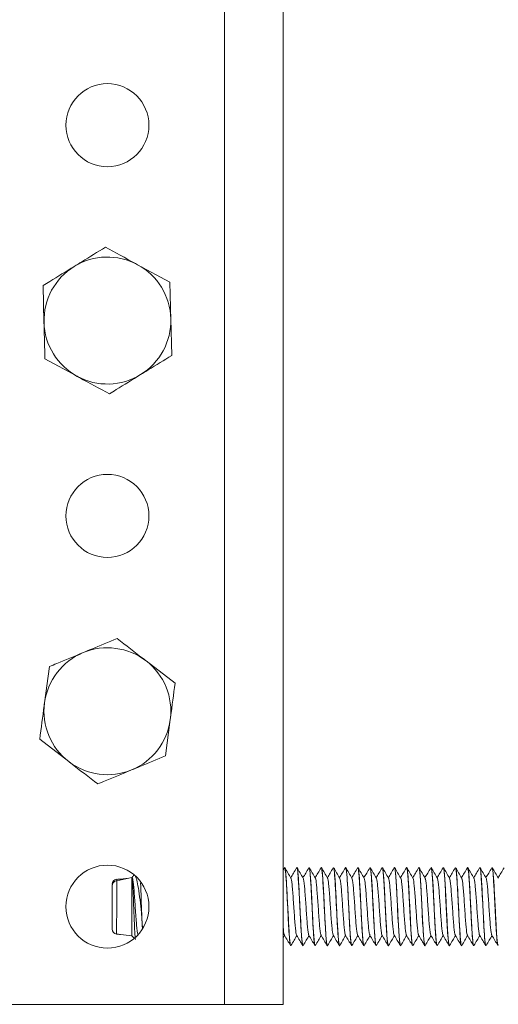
# Model space of a CAD drawing. Header units: millimetres. Extents: x -395 to 418, y -1783 to -26.
# Tile 23 of 35: x -71 to -22, y -872 to -771. Entities that reach past the tile are written whole.
import ezdxf

# ---------------------------------------------------------------- set-up
doc = ezdxf.new("R2010")
doc.units = ezdxf.units.MM

msp = doc.modelspace()

# ---------------------------------------------------------------- linework, layer by layer
at = {"color": 7, "linetype": 'Continuous', "lineweight": 0}
msp.add_line((-50.5, -151.66), (-50.5, -871.66), dxfattribs=at)
at = {"color": 7, "linetype": 'Continuous', "lineweight": 15}
for p, q in [((-44.5, -151.66), (-44.5, -871.66)), ((-56.11, -797.73), (-59.41, -795.94)), ((-69.1, -798.08), (-69, -801.84)), ((-55.9, -805.23), (-56, -801.48)), ((-68.9, -805.59), (-65.59, -807.37)), ((-55.56, -838.79), (-58.54, -836.5)), ((-68.45, -837.08), (-68.94, -840.8)), ((-56.55, -846.23), (-56.06, -842.51)), ((-69.44, -844.52), (-66.46, -846.81)), ((-44.36, -857.68), (-44.5, -857.91)), ((-44.33, -857.66), (-44.34, -857.66)), ((-43.08, -857.66), (-43.09, -857.66)), ((-41.83, -857.66), (-41.84, -857.66)), ((-40.58, -857.66), (-40.59, -857.66)), ((-39.33, -857.66), (-39.34, -857.66)), ((-38.08, -857.66), (-38.09, -857.66)), ((-36.83, -857.66), (-36.84, -857.66)), ((-35.58, -857.66), (-35.59, -857.66)), ((-34.33, -857.66), (-34.34, -857.66)), ((-33.08, -857.66), (-33.09, -857.66)), ((-31.83, -857.66), (-31.84, -857.66)), ((-30.58, -857.66), (-30.59, -857.66)), ((-29.33, -857.66), (-29.34, -857.66)), ((-28.08, -857.66), (-28.09, -857.66)), ((-26.83, -857.66), (-26.84, -857.66)), ((-25.58, -857.66), (-25.59, -857.66)), ((-24.33, -857.66), (-24.34, -857.66)), ((-23.08, -857.66), (-23.09, -857.66)), ((-60, -858.66), (-61.53, -859.01)), ((-60, -858.66), (-60, -864.66)), ((-59.9, -858.59), (-59.99, -858.76)), ((-59.76, -858.41), (-59.82, -858.47)), ((-61.55, -858.87), (-61.55, -858.87)), ((-59, -862.09), (-59, -862.28)), ((-60, -864.66), (-59.76, -864.9)), ((-44.5, -864.88), (-44.34, -864.6)), ((-43.72, -865.66), (-43.71, -865.66)), ((-42.47, -865.66), (-42.46, -865.66)), ((-41.22, -865.66), (-41.21, -865.66)), ((-39.97, -865.66), (-39.96, -865.66)), ((-38.72, -865.66), (-38.71, -865.66)), ((-37.47, -865.66), (-37.46, -865.66)), ((-36.22, -865.66), (-36.21, -865.66)), ((-34.97, -865.66), (-34.96, -865.66)), ((-33.72, -865.66), (-33.71, -865.66)), ((-32.47, -865.66), (-32.46, -865.66)), ((-31.22, -865.66), (-31.21, -865.66)), ((-29.97, -865.66), (-29.96, -865.66)), ((-28.72, -865.66), (-28.71, -865.66)), ((-27.47, -865.66), (-27.46, -865.66)), ((-26.22, -865.66), (-26.21, -865.66)), ((-24.97, -865.66), (-24.96, -865.66)), ((-23.72, -865.66), (-23.71, -865.66)), ((-22.47, -865.66), (-22.46, -865.66)), ((-79, -871.66), (-50.5, -871.66)), ((-50.5, -871.66), (-44.5, -871.66))]:
    msp.add_line(p, q, dxfattribs=at)
at = {"color": 7, "linetype": 'Continuous', "lineweight": 0, "flags": 128}
msp.add_lwpolyline([(-61.55, -858.87), (-61.54, -858.89), (-61.53, -859.01), (-61.53, -859.01), (-61.53, -859.01)], dxfattribs=at)
at = {"color": 7, "linetype": 'Continuous', "lineweight": 15}
for centre in [(-62.5, -781.66), (-62.5, -821.66), (-62.5, -861.66)]:
    msp.add_circle(centre, 4.25, dxfattribs=at)
for centre, radius, start, end in [((-62.5, -801.66), 6.5, 61.5712, 121.5712), ((-62.5, -801.66), 6.5, 121.5712, 181.5712), ((-62.5, -801.66), 6.5, 1.5712, 61.5712), ((-62.5, -801.66), 6.5, 181.5712, 241.5712), ((-62.5, -801.66), 6.5, 301.5712, 1.5712), ((-62.5, -801.66), 6.5, 241.5712, 301.5712), ((-62.5, -841.66), 6.5, 52.4483, 112.4483), ((-62.5, -841.66), 6.5, 112.4483, 172.4483), ((-62.5, -841.66), 6.5, 352.4483, 52.4483), ((-62.5, -841.66), 6.5, 172.4483, 232.4483), ((-62.5, -841.66), 6.5, 292.4483, 352.4483), ((-62.5, -841.66), 6.5, 232.4483, 292.4483), ((-61.5, -859.36), 0.5, 95.3727, 179.9953), ((-61.5, -863.97), 0.5, 179.9929, 262.6436)]:
    msp.add_arc(centre, radius, start, end, dxfattribs=at)
for points, knots in [([(-62.71, -794.15), (-63.51, -794.65), (-64.56, -795.29), (-65.64, -795.96), (-65.9, -796.12)], [0, 0, 0, 0, 0.7581545, 1, 1, 1, 1]), ([(-59.41, -795.94), (-59.48, -795.9), (-60.6, -795.3), (-61.69, -794.7), (-62.71, -794.15)], [0, 0, 0, 0, 0.070219, 1, 1, 1, 1]), ([(-65.9, -796.12), (-66.74, -796.64), (-67.83, -797.3), (-68.87, -797.94), (-69.1, -798.08)], [0, 0, 0, 0, 0.776282, 1, 1, 1, 1]), ([(-56, -801.48), (-56.01, -801.39), (-56.04, -800.12), (-56.07, -798.88), (-56.11, -797.73)], [0, 0, 0, 0, 0.0702101, 1, 1, 1, 1]), ([(-69, -801.84), (-69, -801.92), (-68.96, -803.19), (-68.93, -804.43), (-68.9, -805.59)], [0, 0, 0, 0, 0.0702101, 1, 1, 1, 1]), ([(-59.1, -807.2), (-58.84, -807.03), (-57.75, -806.37), (-56.7, -805.72), (-55.9, -805.23)], [0, 0, 0, 0, 0.241844, 1, 1, 1, 1]), ([(-65.59, -807.37), (-65.52, -807.42), (-64.4, -808.02), (-63.31, -808.61), (-62.29, -809.16)], [0, 0, 0, 0, 0.070206, 1, 1, 1, 1]), ([(-62.29, -809.16), (-62.06, -809.02), (-61.02, -808.38), (-59.94, -807.71), (-59.1, -807.2)], [0, 0, 0, 0, 0.223719, 1, 1, 1, 1]), ([(-61.51, -834.22), (-62.38, -834.58), (-63.53, -835.05), (-64.7, -835.53), (-64.98, -835.65)], [0, 0, 0, 0, 0.758147, 1, 1, 1, 1]), ([(-58.54, -836.5), (-58.61, -836.45), (-59.61, -835.68), (-60.6, -834.92), (-61.51, -834.22)], [0, 0, 0, 0, 0.070212, 1, 1, 1, 1]), ([(-64.98, -835.65), (-65.89, -836.03), (-67.07, -836.51), (-68.2, -836.98), (-68.45, -837.08)], [0, 0, 0, 0, 0.776293, 1, 1, 1, 1]), ([(-56.06, -842.51), (-56.05, -842.42), (-55.88, -841.17), (-55.72, -839.94), (-55.56, -838.79)], [0, 0, 0, 0, 0.070212, 1, 1, 1, 1]), ([(-68.94, -840.8), (-68.96, -840.89), (-69.12, -842.15), (-69.29, -843.38), (-69.44, -844.52)], [0, 0, 0, 0, 0.0702219, 1, 1, 1, 1]), ([(-60.02, -847.66), (-59.73, -847.55), (-58.56, -847.06), (-57.42, -846.59), (-56.55, -846.23)], [0, 0, 0, 0, 0.241853, 1, 1, 1, 1]), ([(-66.46, -846.81), (-66.39, -846.86), (-65.39, -847.64), (-64.4, -848.39), (-63.49, -849.1)], [0, 0, 0, 0, 0.070217, 1, 1, 1, 1]), ([(-63.49, -849.1), (-63.23, -848.99), (-62.1, -848.53), (-60.93, -848.04), (-60.02, -847.66)], [0, 0, 0, 0, 0.223707, 1, 1, 1, 1]), ([(-44.34, -857.74), (-44.33, -857.74), (-44.28, -857.73), (-44.2, -858.59), (-44.1, -860.19), (-44.01, -862.17), (-43.92, -863.92), (-43.83, -865.1), (-43.77, -865.71), (-43.73, -865.59), (-43.72, -865.56)], [0, 0, 0, 0, 0.0883159, 0.2246216, 0.386587, 0.5465745, 0.6841765, 0.8207458, 0.9575526, 1, 1, 1, 1]), ([(-43.71, -865.62), (-43.72, -865.63), (-43.74, -865.66), (-43.79, -865.38), (-43.85, -864.78), (-43.9, -863.9), (-43.96, -862.84), (-44.02, -861.67), (-44.08, -860.51), (-44.14, -859.44), (-44.19, -858.6), (-44.25, -857.96), (-44.3, -857.64), (-44.33, -857.68), (-44.33, -857.69)], [0, 0, 0, 0, 0.036031, 0.127568, 0.221637, 0.312852, 0.406226, 0.499153, 0.59152, 0.684308, 0.777152, 0.855422, 0.969582, 1, 1, 1, 1]), ([(-43.69, -858.75), (-43.8, -858.57), (-44.01, -858.21), (-44.22, -857.85), (-44.32, -857.67)], [0, 0, 0, 0, 0.499733, 1, 1, 1, 1]), ([(-43.11, -857.68), (-43.22, -857.86), (-43.42, -858.2), (-43.62, -858.55), (-43.71, -858.71)], [0, 0, 0, 0, 0.521879, 1, 1, 1, 1]), ([(-43.09, -857.69), (-43.09, -857.68), (-43.06, -857.54), (-43, -858.03), (-42.92, -859.07), (-42.82, -860.76), (-42.73, -862.75), (-42.63, -864.46), (-42.54, -865.5), (-42.49, -865.58), (-42.47, -865.62)], [0, 0, 0, 0, 0.011578, 0.1497, 0.285543, 0.423373, 0.583894, 0.744043, 0.882139, 1, 1, 1, 1]), ([(-42.44, -865.61), (-42.44, -865.63), (-42.47, -865.71), (-42.51, -865.57), (-42.57, -865.12), (-42.63, -864.35), (-42.68, -863.34), (-42.75, -862.21), (-42.81, -860.96), (-42.86, -859.85), (-42.92, -858.88), (-42.98, -858.15), (-43.03, -857.72), (-43.07, -857.69), (-43.08, -857.68)], [0, 0, 0, 0, 0.023037, 0.109871, 0.201304, 0.300645, 0.373804, 0.479865, 0.56906, 0.658548, 0.748372, 0.838224, 0.92751, 1, 1, 1, 1]), ([(-42.44, -858.75), (-42.55, -858.57), (-42.76, -858.21), (-42.97, -857.85), (-43.07, -857.67)], [0, 0, 0, 0, 0.499721, 1, 1, 1, 1]), ([(-41.86, -857.68), (-41.97, -857.86), (-42.17, -858.2), (-42.37, -858.55), (-42.46, -858.71)], [0, 0, 0, 0, 0.521891, 1, 1, 1, 1]), ([(-41.86, -857.8), (-41.85, -857.75), (-41.8, -857.57), (-41.73, -858.24), (-41.66, -859.19), (-41.59, -860.38), (-41.53, -861.79), (-41.46, -863.12), (-41.41, -864.02), (-41.36, -864.77), (-41.29, -865.48), (-41.25, -865.55), (-41.22, -865.59)], [0, 0, 0, 0, 0.07896, 0.23444, 0.31342, 0.393448, 0.549464, 0.629506, 0.708156, 0.78678, 0.86682, 1, 1, 1, 1]), ([(-41.21, -865.63), (-41.22, -865.63), (-41.24, -865.63), (-41.27, -865.48), (-41.31, -865.2), (-41.36, -864.64), (-41.42, -863.67), (-41.48, -862.59), (-41.53, -861.46), (-41.59, -860.29), (-41.65, -859.24), (-41.7, -858.54), (-41.73, -858.16), (-41.77, -857.82), (-41.81, -857.61), (-41.83, -857.67), (-41.83, -857.68)], [0, 0, 0, 0, 0.055023, 0.100397, 0.134576, 0.24439, 0.332541, 0.428095, 0.518567, 0.599248, 0.712271, 0.795782, 0.836193, 0.877877, 0.987418, 1, 1, 1, 1]), ([(-41.19, -858.75), (-41.3, -858.57), (-41.51, -858.21), (-41.72, -857.85), (-41.82, -857.67)], [0, 0, 0, 0, 0.499733, 1, 1, 1, 1]), ([(-40.61, -857.68), (-40.72, -857.86), (-40.92, -858.2), (-41.12, -858.55), (-41.21, -858.71)], [0, 0, 0, 0, 0.521879, 1, 1, 1, 1]), ([(-40.62, -857.76), (-40.61, -857.72), (-40.57, -857.49), (-40.49, -858.08), (-40.39, -859.49), (-40.29, -861.52), (-40.18, -863.6), (-40.08, -865.09), (-40.01, -865.78), (-39.97, -865.62), (-39.97, -865.6)], [0, 0, 0, 0, 0.032815, 0.191597, 0.348754, 0.505813, 0.66462, 0.821582, 0.978864, 1, 1, 1, 1]), ([(-39.96, -865.62), (-39.96, -865.63), (-39.99, -865.69), (-40.03, -865.45), (-40.09, -864.92), (-40.14, -864.13), (-40.2, -863.1), (-40.26, -861.94), (-40.31, -860.94), (-40.34, -860.27), (-40.38, -859.56), (-40.42, -858.89), (-40.46, -858.43), (-40.47, -858.25), (-40.48, -858.17), (-40.49, -858.13), (-40.49, -858.11), (-40.49, -858.1), (-40.49, -858.09), (-40.49, -858.09), (-40.49, -858.09), (-40.49, -858.09), (-40.49, -858.09), (-40.49, -858.09), (-40.49, -858.09), (-40.49, -858.09), (-40.49, -858.07), (-40.5, -858.01), (-40.52, -857.86), (-40.55, -857.68), (-40.57, -857.69), (-40.58, -857.7)], [0, 0, 0, 0, 0.020709, 0.110021, 0.203572, 0.295638, 0.371884, 0.486517, 0.573242, 0.60884, 0.655052, 0.758466, 0.804645, 0.827747, 0.839301, 0.845078, 0.847967, 0.849411, 0.849592, 0.849604, 0.849606, 0.849609, 0.849614, 0.849625, 0.849648, 0.84974, 0.849931, 0.861164, 0.882307, 0.947157, 1, 1, 1, 1]), ([(-39.94, -858.75), (-40.05, -858.57), (-40.26, -858.21), (-40.47, -857.85), (-40.57, -857.67)], [0, 0, 0, 0, 0.499721, 1, 1, 1, 1]), ([(-39.36, -857.68), (-39.47, -857.86), (-39.67, -858.2), (-39.87, -858.55), (-39.96, -858.71)], [0, 0, 0, 0, 0.521891, 1, 1, 1, 1]), ([(-39.34, -857.69), (-39.34, -857.68), (-39.31, -857.66), (-39.25, -857.99), (-39.19, -858.8), (-39.12, -859.96), (-39.07, -860.95), (-39.02, -861.98), (-38.95, -863.31), (-38.88, -864.5), (-38.81, -865.26), (-38.76, -865.61), (-38.73, -865.63), (-38.72, -865.64)], [0, 0, 0, 0, 0.036321, 0.118888, 0.279823, 0.362392, 0.443694, 0.524639, 0.607193, 0.768155, 0.850682, 0.932325, 1, 1, 1, 1]), ([(-38.69, -865.61), (-38.69, -865.63), (-38.72, -865.73), (-38.75, -865.58), (-38.81, -865.17), (-38.87, -864.43), (-38.93, -863.47), (-38.99, -862.35), (-39.05, -861.18), (-39.1, -860.05), (-39.16, -859.02), (-39.22, -858.31), (-39.27, -857.78), (-39.31, -857.71), (-39.33, -857.67)], [0, 0, 0, 0, 0.015367, 0.105832, 0.194174, 0.283915, 0.375473, 0.463137, 0.552686, 0.641542, 0.731782, 0.827615, 0.892067, 1, 1, 1, 1]), ([(-38.69, -858.75), (-38.8, -858.57), (-39.01, -858.21), (-39.22, -857.85), (-39.32, -857.67)], [0, 0, 0, 0, 0.499733, 1, 1, 1, 1]), ([(-38.11, -857.68), (-38.22, -857.86), (-38.42, -858.2), (-38.62, -858.55), (-38.71, -858.71)], [0, 0, 0, 0, 0.521879, 1, 1, 1, 1]), ([(-38.09, -857.78), (-38.08, -857.76), (-38.03, -857.66), (-37.95, -858.6), (-37.84, -860.32), (-37.74, -862.45), (-37.64, -864.33), (-37.55, -865.53), (-37.49, -865.54), (-37.47, -865.55)], [0, 0, 0, 0, 0.071775, 0.2340387, 0.3979901, 0.5599853, 0.7225072, 0.8863289, 1, 1, 1, 1]), ([(-37.46, -865.63), (-37.47, -865.63), (-37.49, -865.67), (-37.54, -865.39), (-37.6, -864.77), (-37.66, -863.88), (-37.71, -862.84), (-37.77, -861.69), (-37.83, -860.52), (-37.89, -859.45), (-37.95, -858.56), (-38, -857.95), (-38.05, -857.65), (-38.08, -857.69), (-38.08, -857.7)], [0, 0, 0, 0, 0.029877, 0.127393, 0.223185, 0.314251, 0.407638, 0.496363, 0.589249, 0.685726, 0.775099, 0.868087, 0.964589, 1, 1, 1, 1]), ([(-37.44, -858.75), (-37.55, -858.57), (-37.76, -858.21), (-37.97, -857.85), (-38.07, -857.67)], [0, 0, 0, 0, 0.499721, 1, 1, 1, 1]), ([(-36.86, -857.68), (-36.97, -857.86), (-37.17, -858.2), (-37.37, -858.55), (-37.46, -858.71)], [0, 0, 0, 0, 0.521891, 1, 1, 1, 1]), ([(-36.84, -857.72), (-36.84, -857.7), (-36.82, -857.6), (-36.78, -857.87), (-36.73, -858.3), (-36.68, -858.99), (-36.61, -860.11), (-36.52, -861.85), (-36.42, -863.85), (-36.32, -865.36), (-36.25, -865.55), (-36.22, -865.65)], [0, 0, 0, 0, 0.024825, 0.107643, 0.189365, 0.270426, 0.353219, 0.514726, 0.67816, 0.840359, 1, 1, 1, 1]), ([(-36.19, -865.59), (-36.2, -865.62), (-36.22, -865.71), (-36.27, -865.53), (-36.33, -865.04), (-36.38, -864.26), (-36.44, -863.27), (-36.5, -862.13), (-36.56, -860.93), (-36.61, -859.85), (-36.67, -858.89), (-36.73, -858.14), (-36.78, -857.7), (-36.82, -857.7), (-36.83, -857.7)], [0, 0, 0, 0, 0.034356, 0.117217, 0.219864, 0.302554, 0.380123, 0.490967, 0.570714, 0.655157, 0.751063, 0.83502, 0.93596, 1, 1, 1, 1]), ([(-36.19, -858.75), (-36.3, -858.57), (-36.51, -858.21), (-36.72, -857.85), (-36.82, -857.67)], [0, 0, 0, 0, 0.499733, 1, 1, 1, 1]), ([(-35.61, -857.68), (-35.72, -857.86), (-35.92, -858.2), (-36.12, -858.55), (-36.21, -858.71)], [0, 0, 0, 0, 0.521879, 1, 1, 1, 1]), ([(-35.59, -857.71), (-35.56, -857.77), (-35.5, -857.89), (-35.42, -859.05), (-35.35, -860.25), (-35.3, -861.25), (-35.25, -862.28), (-35.19, -863.38), (-35.13, -864.45), (-35.06, -865.26), (-35.01, -865.66), (-34.98, -865.62), (-34.97, -865.6)], [0, 0, 0, 0, 0.1425447, 0.3036784, 0.386188, 0.4668556, 0.5485769, 0.6311306, 0.7386034, 0.8481295, 0.9563107, 1, 1, 1, 1]), ([(-34.96, -865.62), (-34.97, -865.62), (-34.99, -865.63), (-35.01, -865.55), (-35.01, -865.5), (-35.02, -865.48), (-35.02, -865.47), (-35.02, -865.46), (-35.02, -865.46), (-35.02, -865.46), (-35.02, -865.46), (-35.02, -865.46), (-35.02, -865.46), (-35.02, -865.46), (-35.02, -865.46), (-35.02, -865.46), (-35.02, -865.46), (-35.02, -865.44), (-35.03, -865.4), (-35.06, -865.16), (-35.11, -864.64), (-35.17, -863.66), (-35.22, -862.6), (-35.28, -861.46), (-35.34, -860.27), (-35.4, -859.23), (-35.46, -858.42), (-35.51, -857.86), (-35.56, -857.61), (-35.58, -857.66), (-35.58, -857.67)], [0, 0, 0, 0, 0.056313, 0.079429, 0.090987, 0.096767, 0.099657, 0.10038, 0.10056, 0.100651, 0.100696, 0.100699, 0.1007, 0.100703, 0.100706, 0.100711, 0.100799, 0.101175, 0.11253, 0.133919, 0.247176, 0.334179, 0.424249, 0.519477, 0.602886, 0.710569, 0.797559, 0.875647, 0.992505, 1, 1, 1, 1]), ([(-34.94, -858.75), (-35.05, -858.57), (-35.26, -858.21), (-35.47, -857.85), (-35.57, -857.67)], [0, 0, 0, 0, 0.499721, 1, 1, 1, 1]), ([(-34.36, -857.68), (-34.47, -857.86), (-34.67, -858.2), (-34.87, -858.55), (-34.96, -858.71)], [0, 0, 0, 0, 0.521891, 1, 1, 1, 1]), ([(-34.34, -857.71), (-34.34, -857.7), (-34.3, -857.65), (-34.25, -858.04), (-34.18, -858.85), (-34.11, -860.01), (-34.05, -861.35), (-33.98, -862.73), (-33.91, -863.99), (-33.84, -864.96), (-33.78, -865.57), (-33.74, -865.61), (-33.72, -865.63)], [0, 0, 0, 0, 0.041473, 0.151024, 0.258335, 0.367983, 0.47555, 0.584706, 0.693256, 0.801371, 0.910777, 1, 1, 1, 1]), ([(-33.71, -865.63), (-33.71, -865.64), (-33.74, -865.69), (-33.78, -865.44), (-33.84, -864.89), (-33.89, -864.09), (-33.95, -863.05), (-34.01, -861.87), (-34.06, -860.85), (-34.09, -860.28), (-34.1, -860.02), (-34.14, -859.47), (-34.19, -858.69), (-34.24, -858.02), (-34.29, -857.68), (-34.32, -857.69), (-34.33, -857.7)], [0, 0, 0, 0, 0.020087, 0.114274, 0.205874, 0.302586, 0.376258, 0.487121, 0.58717, 0.616855, 0.630687, 0.654064, 0.764113, 0.859001, 0.946018, 1, 1, 1, 1]), ([(-33.69, -858.75), (-33.8, -858.57), (-34.01, -858.21), (-34.22, -857.85), (-34.32, -857.67)], [0, 0, 0, 0, 0.499733, 1, 1, 1, 1]), ([(-33.11, -857.68), (-33.22, -857.86), (-33.42, -858.2), (-33.62, -858.55), (-33.71, -858.71)], [0, 0, 0, 0, 0.521879, 1, 1, 1, 1]), ([(-33.11, -857.72), (-33.11, -857.7), (-33.08, -857.57), (-33.03, -857.82), (-32.96, -858.45), (-32.89, -859.49), (-32.82, -860.77), (-32.76, -862.15), (-32.69, -863.47), (-32.62, -864.6), (-32.55, -865.35), (-32.5, -865.69), (-32.48, -865.63), (-32.47, -865.61)], [0, 0, 0, 0, 0.026694, 0.132788, 0.237298, 0.342691, 0.448247, 0.552608, 0.658767, 0.762715, 0.868909, 0.97318, 1, 1, 1, 1]), ([(-32.44, -865.61), (-32.44, -865.62), (-32.46, -865.73), (-32.5, -865.58), (-32.56, -865.18), (-32.62, -864.43), (-32.68, -863.42), (-32.74, -862.31), (-32.8, -861.09), (-32.86, -859.93), (-32.92, -858.96), (-32.97, -858.23), (-33.03, -857.75), (-33.07, -857.69), (-33.08, -857.66)], [0, 0, 0, 0, 0.0151275, 0.1019995, 0.1922304, 0.292697, 0.3696681, 0.4737421, 0.5566711, 0.6479056, 0.7496487, 0.8221301, 0.9117493, 1, 1, 1, 1]), ([(-32.44, -858.75), (-32.55, -858.57), (-32.76, -858.21), (-32.97, -857.85), (-33.07, -857.67)], [0, 0, 0, 0, 0.499721, 1, 1, 1, 1]), ([(-31.86, -857.68), (-31.97, -857.86), (-32.17, -858.2), (-32.37, -858.55), (-32.46, -858.71)], [0, 0, 0, 0, 0.521866, 1, 1, 1, 1]), ([(-31.84, -857.71), (-31.83, -857.71), (-31.8, -857.68), (-31.74, -858.14), (-31.67, -859.01), (-31.6, -860.2), (-31.54, -861.56), (-31.47, -862.93), (-31.4, -864.15), (-31.33, -865.08), (-31.27, -865.61), (-31.23, -865.61), (-31.22, -865.61)], [0, 0, 0, 0, 0.057916, 0.167196, 0.274656, 0.384323, 0.491663, 0.601128, 0.709106, 0.817785, 0.926836, 1, 1, 1, 1]), ([(-31.21, -865.61), (-31.22, -865.62), (-31.23, -865.65), (-31.26, -865.55), (-31.3, -865.32), (-31.35, -864.81), (-31.41, -863.88), (-31.46, -862.79), (-31.52, -861.62), (-31.58, -860.4), (-31.64, -859.37), (-31.7, -858.53), (-31.76, -857.9), (-31.8, -857.62), (-31.83, -857.67), (-31.83, -857.67)], [0, 0, 0, 0, 0.039173, 0.07835, 0.112654, 0.226376, 0.314067, 0.405091, 0.510983, 0.593556, 0.697227, 0.78029, 0.86501, 0.987113, 1, 1, 1, 1]), ([(-31.19, -858.75), (-31.3, -858.57), (-31.51, -858.21), (-31.72, -857.85), (-31.82, -857.67)], [0, 0, 0, 0, 0.499733, 1, 1, 1, 1]), ([(-30.61, -857.68), (-30.72, -857.86), (-30.92, -858.2), (-31.12, -858.55), (-31.21, -858.71)], [0, 0, 0, 0, 0.521879, 1, 1, 1, 1]), ([(-30.59, -857.68), (-30.59, -857.67), (-30.57, -857.6), (-30.52, -857.9), (-30.45, -858.58), (-30.38, -859.67), (-30.31, -860.97), (-30.25, -862.36), (-30.18, -863.65), (-30.11, -864.74), (-30.04, -865.42), (-30, -865.72), (-29.97, -865.64), (-29.97, -865.63)], [0, 0, 0, 0, 0.011251, 0.120935, 0.22847, 0.337714, 0.446184, 0.55442, 0.663797, 0.771234, 0.880936, 0.988335, 1, 1, 1, 1]), ([(-29.94, -865.6), (-29.95, -865.62), (-29.97, -865.71), (-30, -865.59), (-30.04, -865.35), (-30.08, -865), (-30.13, -864.34), (-30.19, -863.3), (-30.25, -862.13), (-30.31, -860.93), (-30.37, -859.8), (-30.43, -858.82), (-30.48, -858.09), (-30.54, -857.7), (-30.57, -857.69), (-30.58, -857.68)], [0, 0, 0, 0, 0.031882, 0.117439, 0.147264, 0.204922, 0.296506, 0.381954, 0.487677, 0.571063, 0.657148, 0.76129, 0.844166, 0.940147, 1, 1, 1, 1]), ([(-29.94, -858.75), (-30.05, -858.57), (-30.26, -858.21), (-30.47, -857.85), (-30.57, -857.67)], [0, 0, 0, 0, 0.499721, 1, 1, 1, 1]), ([(-29.36, -857.68), (-29.47, -857.86), (-29.67, -858.2), (-29.87, -858.55), (-29.96, -858.71)], [0, 0, 0, 0, 0.521866, 1, 1, 1, 1]), ([(-29.34, -857.71), (-29.33, -857.71), (-29.29, -857.71), (-29.23, -858.24), (-29.16, -859.17), (-29.09, -860.4), (-29.03, -861.77), (-28.96, -863.12), (-28.89, -864.32), (-28.82, -865.18), (-28.76, -865.64), (-28.73, -865.61), (-28.72, -865.6)], [0, 0, 0, 0, 0.074374, 0.183251, 0.291048, 0.400598, 0.507901, 0.617539, 0.725109, 0.834246, 0.94281, 1, 1, 1, 1]), ([(-28.71, -865.61), (-28.72, -865.62), (-28.74, -865.63), (-28.76, -865.52), (-28.77, -865.49), (-28.77, -865.48), (-28.77, -865.48), (-28.77, -865.48), (-28.77, -865.48), (-28.77, -865.48), (-28.77, -865.48), (-28.77, -865.48), (-28.77, -865.48), (-28.77, -865.48), (-28.77, -865.46), (-28.78, -865.43), (-28.81, -865.21), (-28.86, -864.68), (-28.9, -863.89), (-28.94, -863.25), (-28.98, -862.52), (-29.03, -861.49), (-29.09, -860.27), (-29.15, -859.22), (-29.21, -858.38), (-29.27, -857.83), (-29.31, -857.61), (-29.33, -857.66), (-29.33, -857.66)], [0, 0, 0, 0, 0.066132, 0.087731, 0.094401, 0.095638, 0.09578, 0.095851, 0.095852, 0.095855, 0.095858, 0.095864, 0.095913, 0.096039, 0.096882, 0.105705, 0.123249, 0.245822, 0.331533, 0.36113, 0.417376, 0.51798, 0.603226, 0.712268, 0.798866, 0.887201, 0.997185, 1, 1, 1, 1]), ([(-28.69, -858.75), (-28.8, -858.57), (-29.01, -858.21), (-29.22, -857.85), (-29.32, -857.67)], [0, 0, 0, 0, 0.499733, 1, 1, 1, 1]), ([(-28.11, -857.68), (-28.22, -857.86), (-28.42, -858.2), (-28.62, -858.55), (-28.71, -858.71)], [0, 0, 0, 0, 0.521879, 1, 1, 1, 1]), ([(-28.09, -857.7), (-28.09, -857.69), (-28.06, -857.62), (-28.01, -857.97), (-27.94, -858.73), (-27.87, -859.85), (-27.81, -861.18), (-27.74, -862.56), (-27.67, -863.84), (-27.6, -864.86), (-27.53, -865.54), (-27.49, -865.61), (-27.47, -865.65)], [0, 0, 0, 0, 0.0275082, 0.137181, 0.2445178, 0.3540404, 0.4619518, 0.5707382, 0.67973, 0.7874553, 0.8970595, 1, 1, 1, 1]), ([(-27.46, -865.63), (-27.46, -865.64), (-27.49, -865.69), (-27.53, -865.45), (-27.58, -864.99), (-27.62, -864.49), (-27.65, -863.91), (-27.7, -863.03), (-27.76, -861.87), (-27.8, -860.97), (-27.84, -860.27), (-27.88, -859.55), (-27.93, -858.74), (-27.99, -858.03), (-28.04, -857.67), (-28.07, -857.69), (-28.08, -857.7)], [0, 0, 0, 0, 0.01836, 0.113369, 0.206782, 0.248548, 0.295367, 0.391451, 0.483128, 0.575555, 0.60457, 0.657683, 0.763257, 0.845369, 0.95284, 1, 1, 1, 1]), ([(-27.44, -858.75), (-27.55, -858.57), (-27.76, -858.21), (-27.97, -857.85), (-28.07, -857.67)], [0, 0, 0, 0, 0.499721, 1, 1, 1, 1]), ([(-26.86, -857.68), (-26.97, -857.86), (-27.17, -858.2), (-27.37, -858.55), (-27.46, -858.71)], [0, 0, 0, 0, 0.521866, 1, 1, 1, 1]), ([(-26.84, -857.69), (-26.83, -857.71), (-26.78, -857.75), (-26.72, -858.36), (-26.65, -859.34), (-26.58, -860.6), (-26.51, -862.12), (-26.42, -863.77), (-26.34, -865.07), (-26.27, -865.71), (-26.23, -865.6), (-26.22, -865.57)], [0, 0, 0, 0, 0.0909654, 0.1995195, 0.3080534, 0.4175647, 0.5252325, 0.6707377, 0.8145591, 0.9589349, 1, 1, 1, 1]), ([(-26.19, -865.61), (-26.19, -865.62), (-26.22, -865.72), (-26.26, -865.58), (-26.31, -865.16), (-26.37, -864.42), (-26.43, -863.46), (-26.49, -862.32), (-26.54, -861.24), (-26.6, -860.13), (-26.66, -859.11), (-26.72, -858.29), (-26.77, -857.76), (-26.81, -857.71), (-26.83, -857.68)], [0, 0, 0, 0, 0.018516, 0.106042, 0.197096, 0.283781, 0.375673, 0.466075, 0.55556, 0.62305, 0.728614, 0.822634, 0.905056, 1, 1, 1, 1]), ([(-26.19, -858.75), (-26.3, -858.57), (-26.51, -858.21), (-26.72, -857.85), (-26.82, -857.67)], [0, 0, 0, 0, 0.499733, 1, 1, 1, 1]), ([(-25.61, -857.68), (-25.72, -857.86), (-25.92, -858.2), (-26.12, -858.55), (-26.21, -858.71)], [0, 0, 0, 0, 0.521891, 1, 1, 1, 1]), ([(-25.59, -857.72), (-25.57, -857.75), (-25.51, -857.81), (-25.43, -858.85), (-25.34, -860.45), (-25.25, -862.31), (-25.16, -864.06), (-25.07, -865.23), (-25.01, -865.76), (-24.97, -865.63), (-24.97, -865.62)], [0, 0, 0, 0, 0.117389, 0.261024, 0.406942, 0.550773, 0.695875, 0.840707, 0.984666, 1, 1, 1, 1]), ([(-24.94, -865.63), (-24.94, -865.63), (-24.95, -865.68), (-24.96, -865.65), (-25, -865.62), (-25.04, -865.36), (-25.1, -864.74), (-25.16, -863.85), (-25.21, -862.8), (-25.27, -861.63), (-25.33, -860.46), (-25.39, -859.39), (-25.44, -858.57), (-25.5, -857.95), (-25.55, -857.64), (-25.58, -857.68), (-25.58, -857.69)], [0, 0, 0, 0, 0.001531, 0.037982, 0.072148, 0.161128, 0.251556, 0.339506, 0.43014, 0.516985, 0.609628, 0.699144, 0.788832, 0.860662, 0.972387, 1, 1, 1, 1]), ([(-24.94, -858.75), (-25.05, -858.57), (-25.26, -858.21), (-25.47, -857.85), (-25.57, -857.67)], [0, 0, 0, 0, 0.499721, 1, 1, 1, 1]), ([(-24.36, -857.68), (-24.47, -857.86), (-24.67, -858.2), (-24.87, -858.55), (-24.96, -858.71)], [0, 0, 0, 0, 0.521866, 1, 1, 1, 1]), ([(-24.36, -857.74), (-24.36, -857.71), (-24.32, -857.52), (-24.25, -857.97), (-24.17, -859.09), (-24.07, -860.79), (-23.98, -862.65), (-23.89, -864.3), (-23.8, -865.45), (-23.75, -865.57), (-23.72, -865.63)], [0, 0, 0, 0, 0.0293336, 0.1706336, 0.3097344, 0.4506014, 0.5904118, 0.7300803, 0.8710709, 1, 1, 1, 1]), ([(-23.69, -865.59), (-23.7, -865.62), (-23.72, -865.7), (-23.77, -865.51), (-23.83, -865.04), (-23.89, -864.24), (-23.94, -863.22), (-24, -862.08), (-24.06, -860.88), (-24.11, -859.81), (-24.17, -858.99), (-24.2, -858.5), (-24.22, -858.28), (-24.23, -858.18), (-24.24, -858.11), (-24.25, -857.97), (-24.29, -857.72), (-24.32, -857.71), (-24.33, -857.7)], [0, 0, 0, 0, 0.044926, 0.120704, 0.215814, 0.305591, 0.389767, 0.490311, 0.572843, 0.662882, 0.749937, 0.802597, 0.832697, 0.841665, 0.846574, 0.866018, 0.914383, 1, 1, 1, 1]), ([(-23.69, -858.75), (-23.8, -858.57), (-24.01, -858.21), (-24.22, -857.85), (-24.32, -857.67)], [0, 0, 0, 0, 0.499709, 1, 1, 1, 1]), ([(-23.11, -857.68), (-23.22, -857.86), (-23.42, -858.2), (-23.62, -858.55), (-23.71, -858.71)], [0, 0, 0, 0, 0.521891, 1, 1, 1, 1]), ([(-23.11, -857.77), (-23.1, -857.73), (-23.06, -857.55), (-22.99, -858.12), (-22.9, -859.36), (-22.81, -861.12), (-22.72, -862.98), (-22.63, -864.55), (-22.54, -865.54), (-22.49, -865.57), (-22.47, -865.58)], [0, 0, 0, 0, 0.054836, 0.195944, 0.335407, 0.475427, 0.616058, 0.755214, 0.896489, 1, 1, 1, 1]), ([(-22.46, -865.62), (-22.47, -865.62), (-22.5, -865.63), (-22.55, -865.24), (-22.62, -864.55), (-22.67, -863.61), (-22.72, -862.59), (-22.78, -861.41), (-22.84, -860.25), (-22.9, -859.2), (-22.96, -858.42), (-23.01, -857.86), (-23.06, -857.61), (-23.08, -857.67), (-23.08, -857.67)], [0, 0, 0, 0, 0.056105, 0.152014, 0.256011, 0.332927, 0.429999, 0.514295, 0.614179, 0.708141, 0.801005, 0.875474, 0.990324, 1, 1, 1, 1]), ([(-22.44, -858.75), (-22.55, -858.57), (-22.76, -858.21), (-22.97, -857.85), (-23.07, -857.67)], [0, 0, 0, 0, 0.499721, 1, 1, 1, 1]), ([(-21.86, -857.68), (-21.97, -857.86), (-22.17, -858.2), (-22.37, -858.55), (-22.46, -858.71)], [0, 0, 0, 0, 0.521866, 1, 1, 1, 1]), ([(-60.48, -858.77), (-60.66, -858.79), (-61.04, -858.84), (-61.38, -858.86), (-61.56, -858.87)], [0, 0, 0, 0, 0.485826, 1, 1, 1, 1]), ([(-60, -858.66), (-59.99, -858.69), (-59.96, -858.75), (-59.92, -859.27), (-59.87, -860.03), (-59.83, -861.01), (-59.79, -862.08), (-59.75, -863.14), (-59.71, -864.06), (-59.66, -864.71), (-59.63, -865.04), (-59.61, -865.02), (-59.61, -865.01)], [0, 0, 0, 0, 0.102693, 0.205379, 0.308757, 0.414805, 0.520778, 0.629731, 0.73911, 0.850141, 0.962901, 1, 1, 1, 1]), ([(-60, -858.78), (-59.98, -858.75), (-59.94, -858.69), (-59.88, -858.95), (-59.82, -859.43), (-59.76, -860.12), (-59.7, -860.94), (-59.64, -861.84), (-59.58, -862.71), (-59.52, -863.5), (-59.46, -864.1), (-59.4, -864.48), (-59.37, -864.52), (-59.36, -864.54)], [0, 0, 0, 0, 0.092716, 0.187429, 0.280043, 0.374278, 0.468421, 0.561097, 0.655825, 0.748786, 0.842567, 0.937055, 1, 1, 1, 1]), ([(-59, -862.28), (-59.05, -861.84), (-59.16, -860.94), (-59.32, -859.75), (-59.49, -858.88), (-59.65, -858.45), (-59.78, -858.37), (-59.86, -858.56), (-59.88, -858.61)], [0, 0, 0, 0, 0.199399, 0.402644, 0.588067, 0.773898, 0.944299, 1, 1, 1, 1]), ([(-43.69, -858.78), (-43.68, -858.79), (-43.65, -858.83), (-43.6, -859.18), (-43.54, -859.77), (-43.48, -860.54), (-43.42, -861.41), (-43.36, -862.31), (-43.3, -863.14), (-43.24, -863.85), (-43.18, -864.33), (-43.13, -864.57), (-43.11, -864.56), (-43.11, -864.55)], [0, 0, 0, 0, 0.059756, 0.162836, 0.264889, 0.368949, 0.470783, 0.574137, 0.677698, 0.779399, 0.883423, 0.985723, 1, 1, 1, 1]), ([(-42.44, -858.76), (-42.43, -858.8), (-42.39, -858.88), (-42.33, -859.32), (-42.27, -859.96), (-42.21, -860.77), (-42.15, -861.66), (-42.09, -862.54), (-42.03, -863.35), (-41.97, -864), (-41.91, -864.44), (-41.87, -864.52), (-41.86, -864.56)], [0, 0, 0, 0, 0.088598, 0.190471, 0.293129, 0.396653, 0.497968, 0.60156, 0.704057, 0.806079, 0.909802, 1, 1, 1, 1]), ([(-41.19, -858.76), (-41.19, -858.76), (-41.17, -858.75), (-41.12, -858.99), (-41.07, -859.47), (-41.01, -860.17), (-40.94, -861.01), (-40.89, -861.9), (-40.82, -862.77), (-40.77, -863.55), (-40.7, -864.14), (-40.65, -864.49), (-40.62, -864.53), (-40.61, -864.54)], [0, 0, 0, 0, 0.010991, 0.114976, 0.216626, 0.320285, 0.423507, 0.525439, 0.629506, 0.73144, 0.834661, 0.938321, 1, 1, 1, 1]), ([(-39.94, -858.78), (-39.94, -858.78), (-39.91, -858.79), (-39.86, -859.09), (-39.8, -859.64), (-39.74, -860.39), (-39.68, -861.25), (-39.62, -862.14), (-39.56, -862.99), (-39.5, -863.73), (-39.44, -864.26), (-39.39, -864.54), (-39.36, -864.54), (-39.36, -864.54)], [0, 0, 0, 0, 0.03989, 0.143465, 0.24517, 0.349199, 0.45152, 0.554318, 0.658216, 0.759828, 0.863655, 0.966615, 1, 1, 1, 1]), ([(-38.69, -858.78), (-38.68, -858.8), (-38.65, -858.84), (-38.59, -859.22), (-38.53, -859.83), (-38.47, -860.61), (-38.41, -861.49), (-38.35, -862.38), (-38.29, -863.21), (-38.23, -863.9), (-38.17, -864.36), (-38.13, -864.58), (-38.11, -864.56), (-38.11, -864.56)], [0, 0, 0, 0, 0.068914, 0.171709, 0.274003, 0.378017, 0.47971, 0.583263, 0.686608, 0.788436, 0.892489, 0.994533, 1, 1, 1, 1]), ([(-37.45, -858.75), (-37.43, -858.8), (-37.38, -858.9), (-37.33, -859.36), (-37.27, -860.03), (-37.2, -860.84), (-37.15, -861.73), (-37.08, -862.62), (-37.03, -863.41), (-36.97, -864.04), (-36.91, -864.45), (-36.87, -864.52), (-36.86, -864.55)], [0, 0, 0, 0, 0.097755, 0.199404, 0.302324, 0.405695, 0.507052, 0.610736, 0.712922, 0.815248, 0.918896, 1, 1, 1, 1]), ([(-36.19, -858.77), (-36.19, -858.77), (-36.17, -858.76), (-36.12, -859.02), (-36.06, -859.52), (-36, -860.24), (-35.94, -861.08), (-35.88, -861.98), (-35.82, -862.84), (-35.76, -863.61), (-35.7, -864.18), (-35.65, -864.5), (-35.62, -864.53), (-35.61, -864.54)], [0, 0, 0, 0, 0.020083, 0.12398, 0.225589, 0.329405, 0.432375, 0.534533, 0.638584, 0.740361, 0.843814, 0.947292, 1, 1, 1, 1]), ([(-34.94, -858.78), (-34.93, -858.79), (-34.9, -858.81), (-34.85, -859.13), (-34.8, -859.7), (-34.73, -860.46), (-34.67, -861.32), (-34.61, -862.22), (-34.55, -863.06), (-34.49, -863.79), (-34.43, -864.29), (-34.39, -864.55), (-34.36, -864.55), (-34.36, -864.55)], [0, 0, 0, 0, 0.049029, 0.152397, 0.254233, 0.358298, 0.460366, 0.563439, 0.667205, 0.768826, 0.872766, 0.975429, 1, 1, 1, 1]), ([(-33.69, -858.77), (-33.68, -858.8), (-33.64, -858.86), (-33.59, -859.26), (-33.53, -859.89), (-33.47, -860.68), (-33.41, -861.57), (-33.35, -862.46), (-33.29, -863.28), (-33.23, -863.94), (-33.17, -864.42), (-33.13, -864.52), (-33.11, -864.57)], [0, 0, 0, 0, 0.077941, 0.180239, 0.282646, 0.386396, 0.487828, 0.59136, 0.694276, 0.796105, 0.89997, 1, 1, 1, 1]), ([(-32.44, -858.75), (-32.44, -858.75), (-32.42, -858.74), (-32.38, -858.95), (-32.32, -859.4), (-32.26, -860.09), (-32.2, -860.92), (-32.14, -861.81), (-32.08, -862.69), (-32.02, -863.48), (-31.96, -864.09), (-31.9, -864.47), (-31.87, -864.52), (-31.86, -864.54)], [0, 0, 0, 0, 0.000358, 0.104397, 0.206163, 0.309592, 0.413064, 0.514799, 0.618832, 0.721017, 0.823922, 0.927747, 1, 1, 1, 1]), ([(-31.19, -858.77), (-31.19, -858.77), (-31.16, -858.78), (-31.11, -859.05), (-31.06, -859.57), (-30.99, -860.31), (-30.93, -861.16), (-30.88, -862.05), (-30.81, -862.91), (-30.76, -863.66), (-30.69, -864.21), (-30.64, -864.52), (-30.62, -864.53), (-30.61, -864.54)], [0, 0, 0, 0, 0.029191, 0.132963, 0.234587, 0.338523, 0.4412, 0.543636, 0.647638, 0.749307, 0.852954, 0.956215, 1, 1, 1, 1]), ([(-29.94, -858.78), (-29.93, -858.79), (-29.9, -858.82), (-29.85, -859.17), (-29.79, -859.76), (-29.73, -860.53), (-29.67, -861.4), (-29.61, -862.29), (-29.55, -863.13), (-29.49, -863.84), (-29.43, -864.32), (-29.38, -864.56), (-29.36, -864.55), (-29.36, -864.55)], [0, 0, 0, 0, 0.058177, 0.161302, 0.263318, 0.367385, 0.469247, 0.572564, 0.676158, 0.777842, 0.881857, 0.984207, 1, 1, 1, 1]), ([(-28.69, -858.76), (-28.68, -858.8), (-28.64, -858.88), (-28.58, -859.31), (-28.52, -859.95), (-28.46, -860.76), (-28.4, -861.64), (-28.34, -862.53), (-28.28, -863.34), (-28.22, -863.99), (-28.16, -864.44), (-28.12, -864.52), (-28.11, -864.56)], [0, 0, 0, 0, 0.087019, 0.188937, 0.291547, 0.395091, 0.496403, 0.599977, 0.702523, 0.804497, 0.908231, 1, 1, 1, 1]), ([(-27.44, -858.76), (-27.44, -858.76), (-27.42, -858.75), (-27.38, -858.98), (-27.32, -859.46), (-27.26, -860.16), (-27.2, -860.99), (-27.14, -861.89), (-27.07, -862.76), (-27.02, -863.54), (-26.96, -864.13), (-26.9, -864.49), (-26.87, -864.53), (-26.86, -864.54)], [0, 0, 0, 0, 0.009426, 0.113422, 0.215084, 0.318715, 0.421975, 0.523876, 0.627938, 0.729905, 0.833083, 0.936769, 1, 1, 1, 1]), ([(-26.19, -858.78), (-26.19, -858.78), (-26.16, -858.79), (-26.11, -859.09), (-26.05, -859.63), (-25.99, -860.37), (-25.93, -861.23), (-25.87, -862.13), (-25.81, -862.98), (-25.75, -863.72), (-25.69, -864.25), (-25.64, -864.53), (-25.61, -864.54), (-25.61, -864.54)], [0, 0, 0, 0, 0.038315, 0.141923, 0.243612, 0.347632, 0.45, 0.552748, 0.656663, 0.75828, 0.862083, 0.96509, 1, 1, 1, 1]), ([(-24.94, -858.78), (-24.93, -858.79), (-24.9, -858.84), (-24.84, -859.21), (-24.79, -859.82), (-24.72, -860.6), (-24.66, -861.48), (-24.6, -862.37), (-24.54, -863.2), (-24.48, -863.89), (-24.42, -864.35), (-24.38, -864.58), (-24.36, -864.56), (-24.36, -864.56)], [0, 0, 0, 0, 0.067334, 0.17018, 0.272428, 0.376453, 0.478169, 0.581691, 0.685075, 0.786876, 0.890928, 0.993012, 1, 1, 1, 1]), ([(-23.7, -858.75), (-23.68, -858.8), (-23.64, -858.89), (-23.58, -859.36), (-23.52, -860.02), (-23.46, -860.83), (-23.4, -861.72), (-23.34, -862.6), (-23.28, -863.4), (-23.22, -864.04), (-23.16, -864.45), (-23.12, -864.52), (-23.11, -864.55)], [0, 0, 0, 0, 0.096175, 0.197861, 0.300736, 0.404138, 0.505484, 0.609156, 0.711396, 0.813668, 0.917331, 1, 1, 1, 1]), ([(-61.53, -859.02), (-61.59, -859.02), (-61.7, -859.04), (-61.84, -859.13), (-61.95, -859.26), (-61.99, -859.38), (-62, -859.45), (-62, -859.48), (-62, -859.49)], [0, 0, 0, 0, 0.224062, 0.448153, 0.672261, 0.896352, 0.961136, 1, 1, 1, 1]), ([(-62, -863.95), (-62, -863.95), (-62, -863.94), (-62, -863.7), (-62, -863.22), (-62, -862.56), (-62, -861.8), (-62, -861.02), (-62, -860.31), (-62, -859.76), (-62, -859.57), (-62, -859.49)], [0, 0, 0, 0, 0.0648333, 0.1820823, 0.2993436, 0.4165009, 0.5346542, 0.6544943, 0.7758064, 0.8976004, 1, 1, 1, 1]), ([(-61.53, -859.01), (-61.53, -859.01), (-61.53, -859.02), (-61.53, -859.02), (-61.53, -859.02)], [0, 0, 0, 0, 0.691441, 1, 1, 1, 1]), ([(-59.1, -859.23), (-59.09, -859.41), (-59.07, -859.92), (-59.04, -860.95), (-59.01, -861.74), (-59, -862.09)], [0, 0, 0, 0, 0.239989, 0.662181, 1, 1, 1, 1]), ([(-58.91, -863.82), (-58.92, -863.63), (-58.95, -863.1), (-58.98, -862.48), (-59, -862.09)], [0, 0, 0, 0, 0.371525, 1, 1, 1, 1]), ([(-59, -862.28), (-58.99, -862.55), (-58.96, -863.12), (-58.93, -863.58), (-58.91, -863.83)], [0, 0, 0, 0, 0.4604811, 1, 1, 1, 1]), ([(-44.5, -863.67), (-44.48, -863.86), (-44.44, -864.24), (-44.39, -864.52), (-44.37, -864.53), (-44.36, -864.54)], [0, 0, 0, 0, 0.400796, 0.825967, 1, 1, 1, 1]), ([(-61.56, -864.46), (-61.43, -864.48), (-60.9, -864.54), (-60.38, -864.61), (-60, -864.66)], [0, 0, 0, 0, 0.2638616, 1, 1, 1, 1]), ([(-44.36, -864.57), (-44.25, -864.75), (-44.05, -865.11), (-43.84, -865.47), (-43.73, -865.65)], [0, 0, 0, 0, 0.499629, 1, 1, 1, 1]), ([(-43.69, -865.63), (-43.58, -865.45), (-43.38, -865.11), (-43.18, -864.77), (-43.09, -864.6)], [0, 0, 0, 0, 0.523926, 1, 1, 1, 1]), ([(-43.11, -864.57), (-43, -864.75), (-42.8, -865.11), (-42.59, -865.47), (-42.48, -865.65)], [0, 0, 0, 0, 0.499641, 1, 1, 1, 1]), ([(-42.44, -865.63), (-42.33, -865.45), (-42.13, -865.11), (-41.93, -864.77), (-41.84, -864.6)], [0, 0, 0, 0, 0.523901, 1, 1, 1, 1]), ([(-41.86, -864.57), (-41.75, -864.75), (-41.55, -865.11), (-41.34, -865.47), (-41.23, -865.65)], [0, 0, 0, 0, 0.499629, 1, 1, 1, 1]), ([(-41.19, -865.63), (-41.08, -865.45), (-40.88, -865.11), (-40.68, -864.77), (-40.59, -864.6)], [0, 0, 0, 0, 0.523926, 1, 1, 1, 1]), ([(-40.61, -864.57), (-40.5, -864.75), (-40.3, -865.11), (-40.09, -865.47), (-39.98, -865.65)], [0, 0, 0, 0, 0.499641, 1, 1, 1, 1]), ([(-39.94, -865.63), (-39.83, -865.45), (-39.63, -865.11), (-39.43, -864.77), (-39.34, -864.6)], [0, 0, 0, 0, 0.523901, 1, 1, 1, 1]), ([(-39.36, -864.57), (-39.25, -864.75), (-39.05, -865.11), (-38.84, -865.47), (-38.73, -865.65)], [0, 0, 0, 0, 0.499629, 1, 1, 1, 1]), ([(-38.69, -865.63), (-38.58, -865.45), (-38.38, -865.11), (-38.18, -864.77), (-38.09, -864.6)], [0, 0, 0, 0, 0.523926, 1, 1, 1, 1]), ([(-38.11, -864.57), (-38, -864.75), (-37.8, -865.11), (-37.59, -865.47), (-37.48, -865.65)], [0, 0, 0, 0, 0.499641, 1, 1, 1, 1]), ([(-37.44, -865.63), (-37.33, -865.45), (-37.13, -865.11), (-36.93, -864.77), (-36.84, -864.6)], [0, 0, 0, 0, 0.523901, 1, 1, 1, 1]), ([(-36.86, -864.57), (-36.75, -864.75), (-36.55, -865.11), (-36.34, -865.47), (-36.23, -865.65)], [0, 0, 0, 0, 0.499629, 1, 1, 1, 1]), ([(-36.19, -865.63), (-36.08, -865.45), (-35.88, -865.11), (-35.68, -864.77), (-35.59, -864.6)], [0, 0, 0, 0, 0.523914, 1, 1, 1, 1]), ([(-35.61, -864.57), (-35.5, -864.75), (-35.3, -865.11), (-35.09, -865.47), (-34.98, -865.65)], [0, 0, 0, 0, 0.499641, 1, 1, 1, 1]), ([(-34.94, -865.63), (-34.83, -865.45), (-34.63, -865.11), (-34.43, -864.77), (-34.34, -864.6)], [0, 0, 0, 0, 0.523901, 1, 1, 1, 1]), ([(-34.36, -864.57), (-34.25, -864.75), (-34.05, -865.11), (-33.84, -865.47), (-33.73, -865.65)], [0, 0, 0, 0, 0.499653, 1, 1, 1, 1]), ([(-33.69, -865.63), (-33.58, -865.45), (-33.38, -865.11), (-33.18, -864.77), (-33.09, -864.6)], [0, 0, 0, 0, 0.523914, 1, 1, 1, 1]), ([(-33.11, -864.57), (-33, -864.75), (-32.8, -865.11), (-32.59, -865.47), (-32.48, -865.65)], [0, 0, 0, 0, 0.499629, 1, 1, 1, 1]), ([(-32.44, -865.63), (-32.33, -865.45), (-32.13, -865.11), (-31.93, -864.77), (-31.84, -864.6)], [0, 0, 0, 0, 0.523901, 1, 1, 1, 1]), ([(-31.86, -864.57), (-31.75, -864.75), (-31.55, -865.11), (-31.34, -865.47), (-31.23, -865.65)], [0, 0, 0, 0, 0.499641, 1, 1, 1, 1]), ([(-31.19, -865.63), (-31.08, -865.45), (-30.88, -865.11), (-30.68, -864.77), (-30.59, -864.6)], [0, 0, 0, 0, 0.523914, 1, 1, 1, 1]), ([(-30.61, -864.57), (-30.5, -864.75), (-30.3, -865.11), (-30.09, -865.47), (-29.98, -865.65)], [0, 0, 0, 0, 0.499629, 1, 1, 1, 1]), ([(-29.94, -865.63), (-29.83, -865.45), (-29.63, -865.11), (-29.43, -864.77), (-29.34, -864.6)], [0, 0, 0, 0, 0.523901, 1, 1, 1, 1]), ([(-29.36, -864.57), (-29.25, -864.75), (-29.05, -865.11), (-28.84, -865.47), (-28.73, -865.65)], [0, 0, 0, 0, 0.499641, 1, 1, 1, 1]), ([(-28.69, -865.63), (-28.58, -865.45), (-28.38, -865.11), (-28.18, -864.77), (-28.09, -864.6)], [0, 0, 0, 0, 0.523914, 1, 1, 1, 1]), ([(-28.11, -864.57), (-28, -864.75), (-27.8, -865.11), (-27.59, -865.47), (-27.48, -865.65)], [0, 0, 0, 0, 0.499629, 1, 1, 1, 1]), ([(-27.44, -865.63), (-27.33, -865.45), (-27.13, -865.11), (-26.93, -864.77), (-26.84, -864.6)], [0, 0, 0, 0, 0.523901, 1, 1, 1, 1]), ([(-26.86, -864.57), (-26.75, -864.75), (-26.55, -865.11), (-26.34, -865.47), (-26.23, -865.65)], [0, 0, 0, 0, 0.499641, 1, 1, 1, 1]), ([(-26.19, -865.63), (-26.08, -865.45), (-25.88, -865.11), (-25.68, -864.77), (-25.59, -864.6)], [0, 0, 0, 0, 0.523914, 1, 1, 1, 1]), ([(-25.61, -864.57), (-25.5, -864.75), (-25.3, -865.11), (-25.09, -865.47), (-24.98, -865.65)], [0, 0, 0, 0, 0.499629, 1, 1, 1, 1]), ([(-24.94, -865.63), (-24.83, -865.45), (-24.63, -865.11), (-24.43, -864.77), (-24.34, -864.6)], [0, 0, 0, 0, 0.523926, 1, 1, 1, 1]), ([(-24.36, -864.57), (-24.25, -864.75), (-24.05, -865.11), (-23.84, -865.47), (-23.73, -865.65)], [0, 0, 0, 0, 0.499641, 1, 1, 1, 1]), ([(-23.69, -865.63), (-23.58, -865.45), (-23.38, -865.11), (-23.18, -864.77), (-23.09, -864.6)], [0, 0, 0, 0, 0.523901, 1, 1, 1, 1]), ([(-23.11, -864.57), (-23, -864.75), (-22.8, -865.11), (-22.59, -865.47), (-22.48, -865.65)], [0, 0, 0, 0, 0.499629, 1, 1, 1, 1])]:
    msp.add_open_spline(points, degree=3, knots=knots, dxfattribs=at)
at = {"color": 7, "linetype": 'Continuous', "lineweight": 0}
for points, knots in [([(-61.53, -859.02), (-61.53, -859.02), (-61.53, -859.13), (-61.52, -859.35), (-61.52, -860.01), (-61.53, -860.87), (-61.54, -861.82), (-61.55, -862.74), (-61.56, -863.55), (-61.56, -864.14), (-61.56, -864.43), (-61.56, -864.44), (-61.56, -864.45)], [0, 0, 0, 0, 0.000009, 0.101428, 0.223245, 0.344462, 0.46427, 0.582622, 0.700233, 0.8181, 0.9359, 1, 1, 1, 1]), ([(-61.53, -859.02), (-61.53, -859.02), (-61.53, -859.02), (-61.53, -859.02), (-61.53, -859.02)], [0, 0, 0, 0, 0.966651, 1, 1, 1, 1])]:
    msp.add_open_spline(points, degree=3, knots=knots, dxfattribs=at)

doc.saveas('drawing.dxf')
